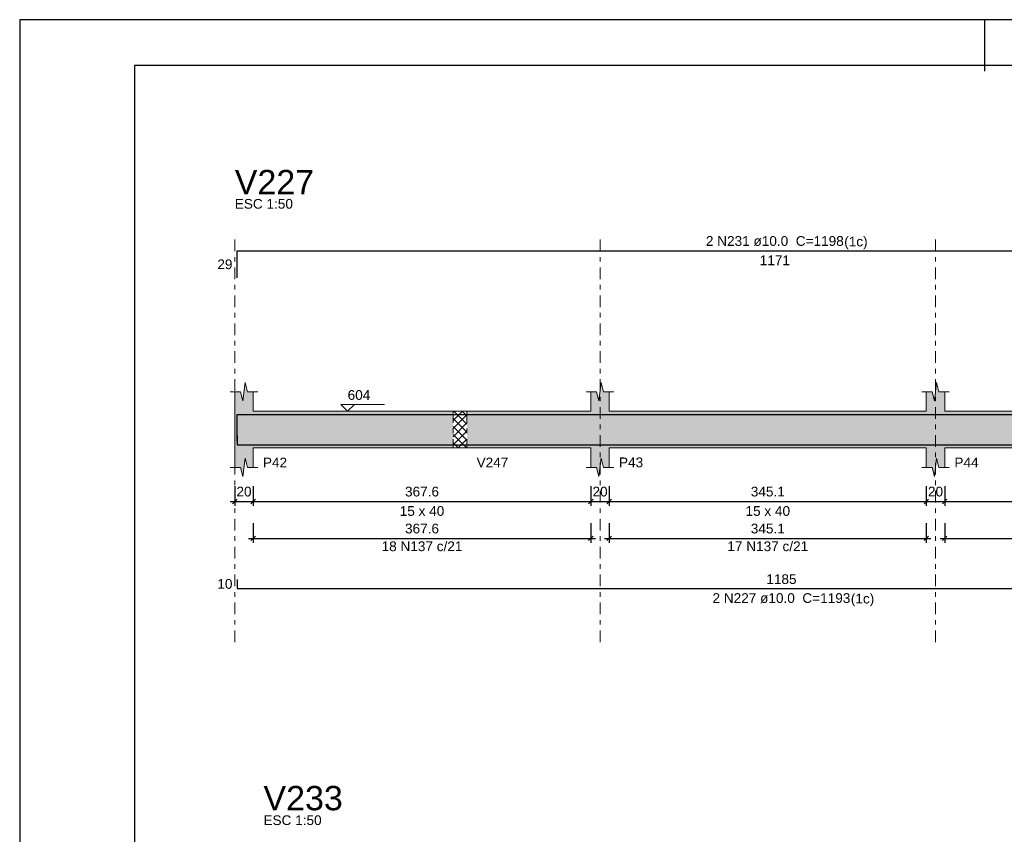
# Model space of a CAD drawing. Header units: millimetres. Extents: x 0 to 119, y 0 to 84.
# Tile 7 of 24: x 0 to 21, y 66 to 84. Entities that reach past the tile are written whole.
import ezdxf

# ---------------------------------------------------------------- set-up
doc = ezdxf.new("R2010")
doc.units = ezdxf.units.MM
doc.header["$MEASUREMENT"] = 0
doc.linetypes.add('DASHDOT', pattern=[2.54, 1.27, -0.635, 0, -0.635])
doc.linetypes.add('NULL', pattern=[0])
doc.layers.get('0').update_dxf_attribs({"lineweight": 18})
for name, color, linetype, lineweight in [('Descrição da armadura', 7, 'Continuous', 0), ('DT-Barras na forma', 2, 'Continuous', 30), ('DT-Barras rebatidas', 2, 'Continuous', 30), ('DT-Cotas', 9, 'Continuous', 5), ('DT-Forma', 5, 'Continuous', 5), ('DT-Hachura forma vigas', 254, 'Continuous', 5), ('DT-Hachura intersecção vigas', 9, 'Continuous', 5), ('DT-Pontilhado', 9, 'DASHDOT', 5), ('DT-Textos', 7, 'Continuous', 5), ('DT-Título', 3, 'Continuous', 20), ('Textos armaduras', 7, 'Continuous', 0)]:
    doc.layers.add(name, color=color, linetype=linetype, lineweight=lineweight)
doc.layers.add('SEDUC_MARF', color=1, linetype='Continuous')
doc.layers.add('SEDUC_MARGG', color=7, linetype='Continuous')
doc.styles.add('Arial', font='txt')
doc.dimstyles.new('UM_50.000000', dxfattribs={"dimtxt": 0.18, "dimasz": 0.1, "dimexe": 0.1, "dimexo": 0.2, "dimgap": 0, "dimtad": 1, "dimtih": 1, "dimtoh": 1, "dimdec": 1, "dimlfac": 50, "dimzin": 0, "dimdsep": 46, "dimtxsty": 'Standard', "dimcen": 0.09, "dimdle": 0.1, "dimadec": 1, "dimazin": 2, "dimtfac": 1, "dimtdec": 4, "dimtofl": 0, "dimtmove": 0, "dimatfit": 3, "dimfxl": 1, "dimtolj": 1, "dimarcsym": 0})

# ---------------------------------------------------------------- blocks, each defined once
blk = doc.blocks.new('_Oblique')
at = {"color": 0, "linetype": 'ByBlock', "lineweight": -2}
blk.add_line((-0.5, -0.5), (0.5, 0.5), dxfattribs=at)
blk = doc.blocks.new('*D187')
at = {"layer": 'Defpoints', "color": 0}
for p in [(4.683, 74.14), (5.083, 74.14), (5.083, 73.61)]:
    blk.add_point(p, dxfattribs=at)
at = {"layer": 'DT-Cotas', "color": 0, "lineweight": -2}
for p, q in [((4.683, 73.94), (4.683, 73.51)), ((5.083, 73.94), (5.083, 73.51)), ((4.583, 73.61), (5.183, 73.61))]:
    blk.add_line(p, q, dxfattribs=at)
at = {"layer": 'DT-Cotas', "color": 0, "lineweight": -2, "xscale": 0.1, "yscale": 0.1, "zscale": 0.1, "rotation": 180}
blk.add_blockref('_Oblique', (4.683, 73.61), dxfattribs=at)
at = {"layer": 'DT-Cotas', "color": 0, "lineweight": -2, "xscale": 0.1, "yscale": 0.1, "zscale": 0.1}
blk.add_blockref('_Oblique', (5.083, 73.61), dxfattribs=at)
at = {"layer": 'DT-Cotas', "color": 7, "insert": (4.883, 73.822), "char_height": 0.2118, "attachment_point": 5, "rotation": 0.0057, "style": 'Arial'}
blk.add_mtext('\\A1;20', dxfattribs=at)
blk = doc.blocks.new('*D188')
at = {"layer": 'Defpoints', "color": 0}
for p in [(5.083, 74.14), (12.435, 74.14), (12.435, 73.61)]:
    blk.add_point(p, dxfattribs=at)
at = {"layer": 'DT-Cotas', "color": 0, "lineweight": -2}
for p, q in [((5.083, 73.94), (5.083, 73.51)), ((12.435, 73.94), (12.435, 73.51)), ((4.983, 73.61), (12.535, 73.61))]:
    blk.add_line(p, q, dxfattribs=at)
at = {"layer": 'DT-Cotas', "color": 0, "lineweight": -2, "xscale": 0.1, "yscale": 0.1, "zscale": 0.1, "rotation": 180}
blk.add_blockref('_Oblique', (5.083, 73.61), dxfattribs=at)
at = {"layer": 'DT-Cotas', "color": 0, "lineweight": -2, "xscale": 0.1, "yscale": 0.1, "zscale": 0.1}
blk.add_blockref('_Oblique', (12.435, 73.61), dxfattribs=at)
at = {"layer": 'DT-Cotas', "color": 7, "insert": (8.759, 73.822), "char_height": 0.2118, "attachment_point": 5, "rotation": 0.0057, "style": 'Arial'}
blk.add_mtext('\\A1;367.6', dxfattribs=at)
blk = doc.blocks.new('*D189')
at = {"layer": 'Defpoints', "color": 0}
for p in [(12.435, 74.14), (12.835, 74.14), (12.835, 73.61)]:
    blk.add_point(p, dxfattribs=at)
at = {"layer": 'DT-Cotas', "color": 0, "lineweight": -2}
for p, q in [((12.435, 73.94), (12.435, 73.51)), ((12.835, 73.94), (12.835, 73.51)), ((12.335, 73.61), (12.935, 73.61))]:
    blk.add_line(p, q, dxfattribs=at)
at = {"layer": 'DT-Cotas', "color": 0, "lineweight": -2, "xscale": 0.1, "yscale": 0.1, "zscale": 0.1, "rotation": 180}
blk.add_blockref('_Oblique', (12.435, 73.61), dxfattribs=at)
at = {"layer": 'DT-Cotas', "color": 0, "lineweight": -2, "xscale": 0.1, "yscale": 0.1, "zscale": 0.1}
blk.add_blockref('_Oblique', (12.835, 73.61), dxfattribs=at)
at = {"layer": 'DT-Cotas', "color": 7, "insert": (12.635, 73.822), "char_height": 0.2118, "attachment_point": 5, "rotation": 0.0057, "style": 'Arial'}
blk.add_mtext('\\A1;20', dxfattribs=at)
blk = doc.blocks.new('*D190')
at = {"layer": 'Defpoints', "color": 0}
for p in [(12.835, 74.14), (19.738, 74.14), (19.738, 73.61)]:
    blk.add_point(p, dxfattribs=at)
at = {"layer": 'DT-Cotas', "color": 0, "lineweight": -2}
for p, q in [((12.835, 73.94), (12.835, 73.51)), ((19.738, 73.94), (19.738, 73.51)), ((12.735, 73.61), (19.838, 73.61))]:
    blk.add_line(p, q, dxfattribs=at)
at = {"layer": 'DT-Cotas', "color": 0, "lineweight": -2, "xscale": 0.1, "yscale": 0.1, "zscale": 0.1, "rotation": 180}
blk.add_blockref('_Oblique', (12.835, 73.61), dxfattribs=at)
at = {"layer": 'DT-Cotas', "color": 0, "lineweight": -2, "xscale": 0.1, "yscale": 0.1, "zscale": 0.1}
blk.add_blockref('_Oblique', (19.738, 73.61), dxfattribs=at)
at = {"layer": 'DT-Cotas', "color": 7, "insert": (16.287, 73.822), "char_height": 0.2118, "attachment_point": 5, "rotation": 0.0057, "style": 'Arial'}
blk.add_mtext('\\A1;345.1', dxfattribs=at)
blk = doc.blocks.new('*D191')
at = {"layer": 'Defpoints', "color": 0}
for p in [(19.738, 74.14), (20.138, 74.14), (20.138, 73.61)]:
    blk.add_point(p, dxfattribs=at)
at = {"layer": 'DT-Cotas', "color": 0, "lineweight": -2}
for p, q in [((19.738, 73.94), (19.738, 73.51)), ((20.138, 73.94), (20.138, 73.51)), ((19.638, 73.61), (20.238, 73.61))]:
    blk.add_line(p, q, dxfattribs=at)
at = {"layer": 'DT-Cotas', "color": 0, "lineweight": -2, "xscale": 0.1, "yscale": 0.1, "zscale": 0.1, "rotation": 180}
blk.add_blockref('_Oblique', (19.738, 73.61), dxfattribs=at)
at = {"layer": 'DT-Cotas', "color": 0, "lineweight": -2, "xscale": 0.1, "yscale": 0.1, "zscale": 0.1}
blk.add_blockref('_Oblique', (20.138, 73.61), dxfattribs=at)
at = {"layer": 'DT-Cotas', "color": 7, "insert": (19.938, 73.822), "char_height": 0.2118, "attachment_point": 5, "rotation": 0.0057, "style": 'Arial'}
blk.add_mtext('\\A1;20', dxfattribs=at)
blk = doc.blocks.new('*D192')
at = {"layer": 'Defpoints', "color": 0}
for p in [(20.138, 74.14), (28.235, 74.14), (28.235, 73.61)]:
    blk.add_point(p, dxfattribs=at)
at = {"layer": 'DT-Cotas', "color": 0, "lineweight": -2}
for p, q in [((20.138, 73.94), (20.138, 73.51)), ((28.235, 73.94), (28.235, 73.51)), ((20.038, 73.61), (28.335, 73.61))]:
    blk.add_line(p, q, dxfattribs=at)
at = {"layer": 'DT-Cotas', "color": 0, "lineweight": -2, "xscale": 0.1, "yscale": 0.1, "zscale": 0.1, "rotation": 180}
blk.add_blockref('_Oblique', (20.138, 73.61), dxfattribs=at)
at = {"layer": 'DT-Cotas', "color": 0, "lineweight": -2, "xscale": 0.1, "yscale": 0.1, "zscale": 0.1}
blk.add_blockref('_Oblique', (28.235, 73.61), dxfattribs=at)
at = {"layer": 'DT-Cotas', "color": 7, "insert": (24.187, 73.822), "char_height": 0.2118, "attachment_point": 5, "rotation": 0.0057, "style": 'Arial'}
blk.add_mtext('\\A1;404.9', dxfattribs=at)
blk = doc.blocks.new('*D203')
at = {"layer": 'Defpoints', "color": 0}
for p in [(5.083, 73.335), (12.435, 73.335), (12.435, 72.805)]:
    blk.add_point(p, dxfattribs=at)
at = {"layer": 'DT-Cotas', "color": 0, "lineweight": -2}
for p, q in [((5.083, 73.135), (5.083, 72.705)), ((12.435, 73.135), (12.435, 72.705)), ((4.983, 72.805), (12.535, 72.805))]:
    blk.add_line(p, q, dxfattribs=at)
at = {"layer": 'DT-Cotas', "color": 0, "lineweight": -2, "xscale": 0.1, "yscale": 0.1, "zscale": 0.1, "rotation": 180}
blk.add_blockref('_Oblique', (5.083, 72.805), dxfattribs=at)
at = {"layer": 'DT-Cotas', "color": 0, "lineweight": -2, "xscale": 0.1, "yscale": 0.1, "zscale": 0.1}
blk.add_blockref('_Oblique', (12.435, 72.805), dxfattribs=at)
at = {"layer": 'DT-Cotas', "color": 7, "insert": (8.759, 73.017), "char_height": 0.2118, "attachment_point": 5, "rotation": 0.0057, "style": 'Arial'}
blk.add_mtext('\\A1;367.6', dxfattribs=at)
blk = doc.blocks.new('*D204')
at = {"layer": 'Defpoints', "color": 0}
for p in [(12.835, 73.335), (19.738, 73.335), (19.738, 72.805)]:
    blk.add_point(p, dxfattribs=at)
at = {"layer": 'DT-Cotas', "color": 0, "lineweight": -2}
for p, q in [((12.835, 73.135), (12.835, 72.705)), ((19.738, 73.135), (19.738, 72.705)), ((12.735, 72.805), (19.838, 72.805))]:
    blk.add_line(p, q, dxfattribs=at)
at = {"layer": 'DT-Cotas', "color": 0, "lineweight": -2, "xscale": 0.1, "yscale": 0.1, "zscale": 0.1, "rotation": 180}
blk.add_blockref('_Oblique', (12.835, 72.805), dxfattribs=at)
at = {"layer": 'DT-Cotas', "color": 0, "lineweight": -2, "xscale": 0.1, "yscale": 0.1, "zscale": 0.1}
blk.add_blockref('_Oblique', (19.738, 72.805), dxfattribs=at)
at = {"layer": 'DT-Cotas', "color": 7, "insert": (16.287, 73.017), "char_height": 0.2118, "attachment_point": 5, "rotation": 0.0057, "style": 'Arial'}
blk.add_mtext('\\A1;345.1', dxfattribs=at)
blk = doc.blocks.new('*D205')
at = {"layer": 'Defpoints', "color": 0}
for p in [(20.138, 73.335), (28.235, 73.335), (28.235, 72.805)]:
    blk.add_point(p, dxfattribs=at)
at = {"layer": 'DT-Cotas', "color": 0, "lineweight": -2}
for p, q in [((20.138, 73.135), (20.138, 72.705)), ((28.235, 73.135), (28.235, 72.705)), ((20.038, 72.805), (28.335, 72.805))]:
    blk.add_line(p, q, dxfattribs=at)
at = {"layer": 'DT-Cotas', "color": 0, "lineweight": -2, "xscale": 0.1, "yscale": 0.1, "zscale": 0.1, "rotation": 180}
blk.add_blockref('_Oblique', (20.138, 72.805), dxfattribs=at)
at = {"layer": 'DT-Cotas', "color": 0, "lineweight": -2, "xscale": 0.1, "yscale": 0.1, "zscale": 0.1}
blk.add_blockref('_Oblique', (28.235, 72.805), dxfattribs=at)
at = {"layer": 'DT-Cotas', "color": 7, "insert": (24.187, 73.017), "char_height": 0.2118, "attachment_point": 5, "rotation": 0.0057, "style": 'Arial'}
blk.add_mtext('\\A1;404.9', dxfattribs=at)

msp = doc.modelspace()

# ---------------------------------------------------------------- hatches: boundary and pattern name
at = {"layer": 'DT-Hachura forma vigas', "linetype": 'Continuous'}
for points in [[(5.0825, 74.775), (9.4353, 74.775), (9.4353, 75.575), (5.0825, 75.575), (5.0825, 75.9986), (4.9575, 75.9986), (4.9075, 76.1986), (4.8575, 75.7986), (4.8075, 75.9986), (4.6825, 75.9986), (4.6825, 75.575), (4.6825, 74.775), (4.6825, 74.3514), (4.8075, 74.3514), (4.8575, 74.1514), (4.9075, 74.5514), (4.9575, 74.3514), (5.0825, 74.3514), (5.0825, 74.775)], [(28.6353, 74.775), (31.3353, 74.775), (31.3353, 75.575), (28.6353, 75.575), (28.6353, 75.9986), (28.5103, 75.9986), (28.4603, 76.1986), (28.4103, 75.7986), (28.3603, 75.9986), (28.2353, 75.9986), (28.2353, 75.575), (20.1379, 75.575), (20.1379, 75.9986), (20.0129, 75.9986), (19.9629, 76.1986), (19.9129, 75.7986), (19.8629, 75.9986), (19.7379, 75.9986), (19.7379, 75.575), (12.8353, 75.575), (12.8353, 75.9986), (12.7103, 75.9986), (12.6603, 76.1986), (12.6103, 75.7986), (12.5603, 75.9986), (12.4353, 75.9986), (12.4353, 75.575), (9.7353, 75.575), (9.7353, 74.775), (12.4353, 74.775), (12.4353, 74.3514), (12.5603, 74.3514), (12.6103, 74.1514), (12.6603, 74.5514), (12.7103, 74.3514), (12.8353, 74.3514), (12.8353, 74.775), (19.7379, 74.775), (19.7379, 74.3514), (19.8629, 74.3514), (19.9129, 74.1514), (19.9629, 74.5514), (20.0129, 74.3514), (20.1379, 74.3514), (20.1379, 74.775), (28.2353, 74.775), (28.2353, 74.3514), (28.3603, 74.3514), (28.4103, 74.1514), (28.4603, 74.5514), (28.5103, 74.3514), (28.6353, 74.3514), (28.6353, 74.775)]]:
    msp.add_hatch(color=254, dxfattribs=at).paths.add_polyline_path(points)
at = {"layer": 'DT-Hachura intersecção vigas', "linetype": 'Continuous'}
h = msp.add_hatch(dxfattribs=at)
h.set_pattern_fill('ANSI37', color=9, style=0)
h.paths.add_polyline_path([(9.4353, 74.775), (9.7353, 74.775), (9.7353, 75.575), (9.4353, 75.575), (9.4353, 74.775)])

# ---------------------------------------------------------------- linework, layer by layer
at = {"layer": 'DT-Barras na forma'}
for points in [[(4.7325, 74.9199), (4.7325, 75.505), (28.1474, 75.505)], [(4.7325, 75.045), (4.7325, 74.845), (28.4353, 74.845)]]:
    msp.add_lwpolyline(points, dxfattribs=at)
at = {"layer": 'DT-Barras rebatidas'}
for points in [[(4.7325, 78.4781), (4.7325, 79.0633), (28.1474, 79.0633)], [(4.7325, 71.9104), (4.7325, 71.7104), (28.4353, 71.7104)]]:
    msp.add_lwpolyline(points, dxfattribs=at)
at = {"layer": 'DT-Forma'}
for p, q in [((4.8575, 75.7986), (4.9075, 76.1986)), ((4.9075, 76.1986), (4.9575, 75.9986)), ((12.6103, 75.7986), (12.6603, 76.1986)), ((12.6603, 76.1986), (12.7103, 75.9986)), ((19.9129, 75.7986), (19.9629, 76.1986)), ((19.9629, 76.1986), (20.0129, 75.9986)), ((4.5825, 75.9986), (4.8075, 75.9986)), ((4.6825, 75.575), (4.6825, 75.9986)), ((4.8075, 75.9986), (4.8575, 75.7986)), ((4.9575, 75.9986), (5.1825, 75.9986)), ((5.0825, 75.9986), (5.0825, 75.575)), ((12.3353, 75.9986), (12.5603, 75.9986)), ((12.4353, 75.575), (12.4353, 75.9986)), ((12.5603, 75.9986), (12.6103, 75.7986)), ((12.7103, 75.9986), (12.9353, 75.9986)), ((12.8353, 75.9986), (12.8353, 75.575)), ((19.6379, 75.9986), (19.8629, 75.9986)), ((19.7379, 75.575), (19.7379, 75.9986)), ((19.8629, 75.9986), (19.9129, 75.7986)), ((20.0129, 75.9986), (20.2379, 75.9986)), ((20.1379, 75.9986), (20.1379, 75.575)), ((5.0825, 75.575), (9.4353, 75.575)), ((9.4353, 75.575), (9.7353, 75.575)), ((9.7353, 75.575), (12.4353, 75.575)), ((12.8353, 75.575), (19.7379, 75.575)), ((20.1379, 75.575), (28.2353, 75.575)), ((4.6825, 74.775), (4.6825, 74.3514)), ((5.0825, 74.3514), (5.0825, 74.775)), ((5.0825, 74.775), (9.4353, 74.775)), ((9.4353, 74.775), (9.7353, 74.775)), ((9.7353, 74.775), (12.4353, 74.775)), ((12.4353, 74.775), (12.4353, 74.3514)), ((12.8353, 74.3514), (12.8353, 74.775)), ((12.8353, 74.775), (19.7379, 74.775)), ((19.7379, 74.775), (19.7379, 74.3514)), ((20.1379, 74.3514), (20.1379, 74.775)), ((20.1379, 74.775), (28.2353, 74.775)), ((4.8575, 74.1514), (4.9075, 74.5514)), ((4.9075, 74.5514), (4.9575, 74.3514)), ((12.6103, 74.1514), (12.6603, 74.5514)), ((12.6603, 74.5514), (12.7103, 74.3514)), ((19.9129, 74.1514), (19.9629, 74.5514)), ((19.9629, 74.5514), (20.0129, 74.3514)), ((4.5825, 74.3514), (4.8075, 74.3514)), ((4.8075, 74.3514), (4.8575, 74.1514)), ((4.9575, 74.3514), (5.1825, 74.3514)), ((12.3353, 74.3514), (12.5603, 74.3514)), ((12.5603, 74.3514), (12.6103, 74.1514)), ((12.7103, 74.3514), (12.9353, 74.3514)), ((19.6379, 74.3514), (19.8629, 74.3514)), ((19.8629, 74.3514), (19.9129, 74.1514)), ((20.0129, 74.3514), (20.2379, 74.3514))]:
    msp.add_line(p, q, dxfattribs=at)
at = {"layer": 'DT-Forma', "linetype": 'Continuous'}
msp.add_line((4.6825, 74.775), (4.6825, 75.575), dxfattribs=at)
at = {"layer": 'DT-Pontilhado', "ltscale": 0.2}
for p, q in [((4.6825, 70.5455), (4.6825, 79.3457)), ((12.6353, 70.5455), (12.6353, 79.3457)), ((19.9379, 70.5455), (19.9379, 79.3457)), ((9.4353, 75.575), (9.4353, 74.775)), ((9.7353, 75.575), (9.7353, 74.775))]:
    msp.add_line(p, q, dxfattribs=at)
at = {"layer": 'DT-Textos'}
msp.add_lwpolyline([(7.2884, 75.7233), (7.1401, 75.575), (6.9919, 75.7233), (7.945, 75.7233)], dxfattribs=at)
at = {"layer": 'SEDUC_MARF'}
msp.add_line((21.0015, 84.1), (21.0015, 82.9804), dxfattribs=at)
msp.add_lwpolyline([(118.9, 84.1), (0, 84.1), (0, 0), (118.9, 0)], close=True, dxfattribs=at)
at = {"layer": 'SEDUC_MARGG'}
msp.add_lwpolyline([(2.5, 1), (117.9, 1), (117.9, 83.1), (2.5, 83.1), (2.5, 1)], dxfattribs=at)

# ---------------------------------------------------------------- texts
at = {"layer": 'Descrição da armadura', "linetype": 'NULL', "char_height": 0.2118, "attachment_point": 8, "line_spacing_factor": 0.9, "style": 'Arial'}
for s, insert, width in [('2 N231 ø10.0  C=1198', (16.4397, 79.1692), 5.884678), ('18 N137 c/21', (8.7589, 72.5236), 3.450264), ('17 N137 c/21', (16.2866, 72.5236), 3.450264), ('2 N227 ø10.0  C=1193', (16.5837, 71.3932), 5.884678)]:
    msp.add_mtext(s, dxfattribs=dict(at, insert=insert, width=width))
at = {"layer": 'DT-Textos', "linetype": 'NULL', "char_height": 0.2118, "line_spacing_factor": 0.798, "style": 'Arial'}
for s, insert, width, attachment_point in [('ESC 1:50', (4.6827, 79.9812), 2.482559, 7), ('(1c)', (17.9507, 79.0993), 0.998857, 7), ('604', (7.1397, 75.8182), 0.967705, 7), ('P42', (5.2947, 74.3512), 1.031992, 7), ('V247', (9.9467, 74.3512), 1.354561, 7), ('P43', (13.0467, 74.3512), 1.031992, 7), ('P44', (20.3497, 74.3512), 1.031992, 7), ('15 x 40', (8.7587, 73.2922), 1.902559, 8), ('15 x 40', (16.2867, 73.2922), 1.902559, 8), ('(1c)', (18.0947, 71.3233), 0.998857, 7), ('ESC 1:50', (5.307, 66.5586), 2.482559, 7)]:
    msp.add_mtext(s, dxfattribs=dict(at, insert=insert, width=width, attachment_point=attachment_point))
at = {"layer": 'DT-Título', "linetype": 'NULL', "char_height": 0.5295, "width": 3.456465, "attachment_point": 7, "line_spacing_factor": 0.798, "style": 'Arial'}
for s, insert in [('V227', (4.6827, 80.299)), ('V233', (5.307, 66.8764))]:
    msp.add_mtext(s, dxfattribs=dict(at, insert=insert))
at = {"layer": 'Textos armaduras', "linetype": 'NULL', "char_height": 0.2118, "line_spacing_factor": 0.9, "style": 'Arial'}
for s, insert, width, attachment_point in [('29', (4.6325, 78.6648), 1.045137, 9), ('1171', (16.44, 78.966), 1.690273, 2), ('1185', (16.5839, 71.8077), 1.690273, 8), ('10', (4.6325, 71.7045), 1.045137, 9)]:
    msp.add_mtext(s, dxfattribs=dict(at, insert=insert, width=width, attachment_point=attachment_point))

# ---------------------------------------------------------------- dimensions: what is measured, and where the dimension line sits
at = {"layer": 'DT-Cotas'}
for base, p1, p2, picture, middle in [((5.0825, 73.6101), (4.6825, 74.1396), (5.0825, 74.1396), '*D187', (4.8825, 73.8219)), ((12.4353, 73.6101), (5.0825, 74.1396), (12.4353, 74.1396), '*D188', (8.7589, 73.8219)), ((12.8353, 73.6101), (12.4353, 74.1396), (12.8353, 74.1396), '*D189', (12.6353, 73.8219)), ((19.7379, 73.6101), (12.8353, 74.1396), (19.7379, 74.1396), '*D190', (16.2866, 73.8219)), ((20.1379, 73.6101), (19.7379, 74.1396), (20.1379, 74.1396), '*D191', (19.9379, 73.8219)), ((28.2353, 73.6101), (20.1379, 74.1396), (28.2353, 74.1396), '*D192', (24.1866, 73.8219)), ((12.4353, 72.8053), (5.0825, 73.3348), (12.4353, 73.3348), '*D203', (8.7589, 73.0171)), ((19.7379, 72.8053), (12.8353, 73.3348), (19.7379, 73.3348), '*D204', (16.2866, 73.0171)), ((28.2353, 72.8053), (20.1379, 73.3348), (28.2353, 73.3348), '*D205', (24.1866, 73.0171))]:
    dim = msp.add_linear_dim(base=base, p1=p1, p2=p2, dimstyle='UM_50.000000', override={"dimtxt": 0.2118, "dimasz": 0.1, "dimexe": 0.1, "dimexo": 0.2, "dimtad": 1, "dimtih": 0, "dimtoh": 0, "dimdec": 1, "dimlfac": 50, "dimzin": 8, "dimtxsty": 'Arial', "dimblk": 'Oblique', "dimblk1": 'Oblique', "dimblk2": 'Oblique', "dimsah": 1, "dimdle": 0.1, "dimse1": 0, "dimse2": 0, "dimclrt": 7, "dimadec": 1, "dimazin": 3, "dimtmove": 2, "dimldrblk": 'Oblique'}, dxfattribs=at)
    dim.commit()
    dim.dimension.update_dxf_attribs({"geometry": picture, "text_midpoint": middle, "dimtype": 160, "text_rotation": 0.00573})

doc.saveas('drawing.dxf')
